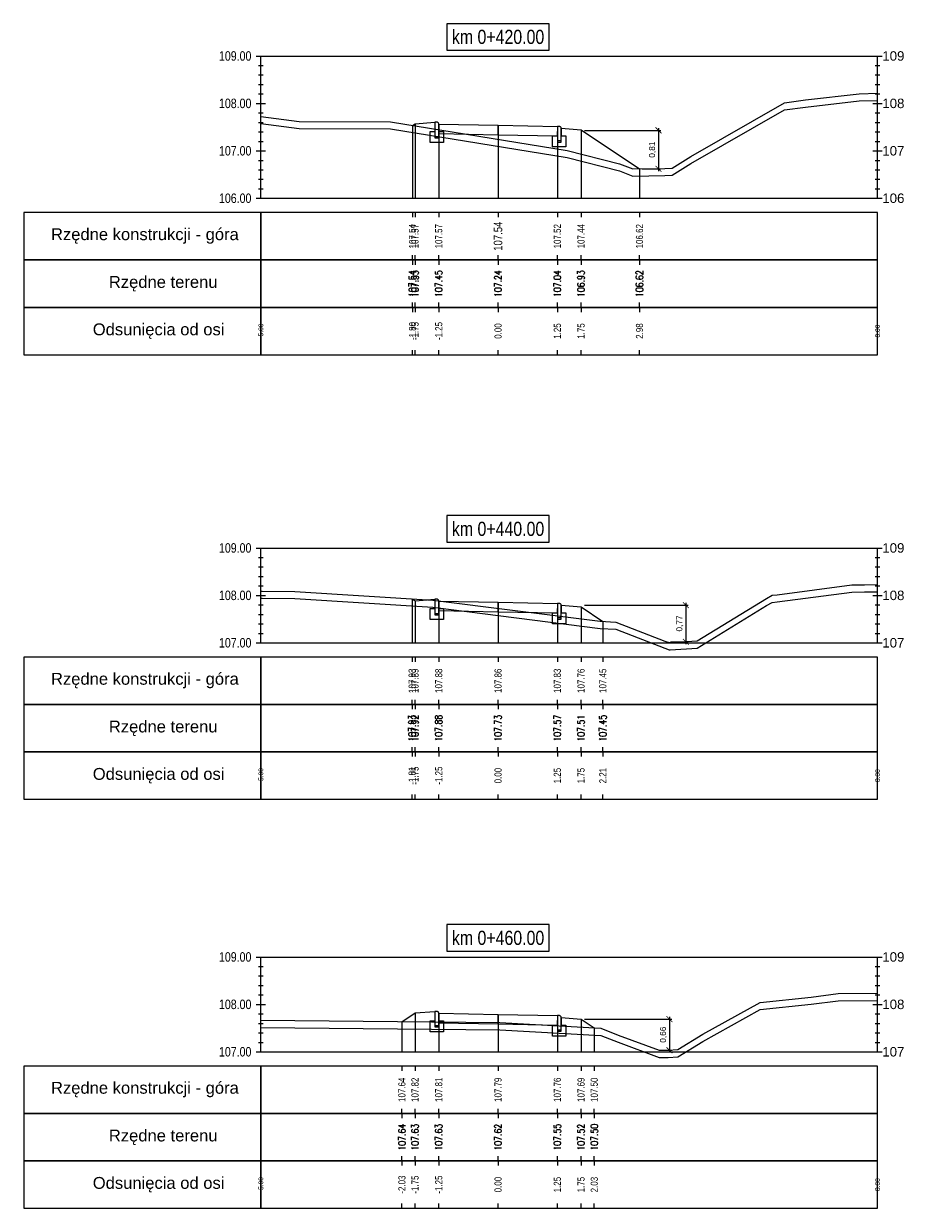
# Model space of a CAD drawing. Extents: x 7537626 to 7538805, y 5722894 to 5725486.
# Tile 25 of 90: x 7538116 to 7538135, y 5725457 to 5725482. Entities that reach past the tile are written whole.
import ezdxf

# ---------------------------------------------------------------- set-up
doc = ezdxf.new("R2010")
doc.units = 0
doc.header["$PDMODE"] = 35
doc.header["$PDSIZE"] = 0.3
for name, color, linetype in [('C-DROGI-PROFILE', 7, 'Continuous'), ('C-DROGI-PROFILE-ETYKIETY', 7, 'Continuous'), ('C-DROGI-PRZEKROJE-ETYKIETY', 7, 'Continuous'), ('C-POPRZECZKA-przekrój', 2, 'Continuous'), ('C-POPRZECZKA-widok', 1, 'Continuous')]:
    doc.layers.add(name, color=color, linetype=linetype)
for name, color, linetype, true_color in [('C-humus', 7, 'Continuous', 0x003df5), ('C-Teren', 7, 'Continuous', 0x005716), ('poprzeczki', 7, 'Continuous', 0x0000d6)]:
    doc.layers.add(name, color=color, linetype=linetype, true_color=true_color)
doc.styles.add('2mm08', font='arial.ttf', dxfattribs={"width": 0.8})
doc.styles.add('opis_50', font='arial.ttf', dxfattribs={"height": 0.125})
doc.styles.get("Standard").update_dxf_attribs({"font": 'arial.ttf'})
doc.dimstyles.new('OPIS_50', dxfattribs={"dimscale": 0.5, "dimtxt": 0.125, "dimasz": 0.25, "dimexe": 0.1, "dimexo": 0.15, "dimgap": 0.1, "dimtad": 1, "dimzin": 0, "dimtxsty": 'opis_50', "dimblk": 'ARCHTICK', "dimcen": 0.15, "dimdle": 0.1, "dimaunit": 2, "dimadec": 4, "dimazin": 0, "dimtfac": 1, "dimtmove": 0, "dimatfit": 3, "dimfxl": 1, "dimarcsym": 0})

# ---------------------------------------------------------------- blocks, each defined once
blk = doc.blocks.new('_ArchTick')
at = {"color": 0, "linetype": 'ByBlock', "const_width": 0.15}
blk.add_lwpolyline([(-0.5, -0.5), (0.5, 0.5)], dxfattribs=at)
blk = doc.blocks.new('*D56')
at = {"layer": 'Defpoints', "color": 0, "transparency": 16777216}
for p in [(7538128.014, 5725479.468), (7538129.23, 5725478.657), (7538129.646, 5725478.657)]:
    blk.add_point(p, dxfattribs=at)
at = {"layer": 'poprzeczki', "color": 0, "lineweight": -2, "transparency": 16777216}
for p, q in [((7538128.089, 5725479.468), (7538129.696, 5725479.468)), ((7538129.646, 5725479.518), (7538129.646, 5725478.607)), ((7538129.305, 5725478.657), (7538129.696, 5725478.657))]:
    blk.add_line(p, q, dxfattribs=at)
at = {"layer": 'poprzeczki', "color": 0, "lineweight": -2, "transparency": 16777216, "xscale": 0.125, "yscale": 0.125, "zscale": 0.125}
for p, rotation in [((7538129.646, 5725479.468), 90), ((7538129.646, 5725478.657), 270)]:
    blk.add_blockref('_ArchTick', p, dxfattribs=dict(at, rotation=rotation))
at = {"layer": 'poprzeczki', "color": 0, "transparency": 16777216, "insert": (7538129.521, 5725479.062), "char_height": 0.125, "attachment_point": 5, "rotation": 90, "style": 'opis_50'}
blk.add_mtext('0,81', dxfattribs=at)
blk = doc.blocks.new('*D57')
at = {"layer": 'Defpoints', "color": 0, "transparency": 16777216}
for p in [(7538128.014, 5725469.456), (7538129.825, 5725468.682), (7538130.222, 5725468.682)]:
    blk.add_point(p, dxfattribs=at)
at = {"layer": 'poprzeczki', "color": 0, "lineweight": -2, "transparency": 16777216}
for p, q in [((7538128.089, 5725469.456), (7538130.272, 5725469.456)), ((7538130.222, 5725469.506), (7538130.222, 5725468.632)), ((7538129.9, 5725468.682), (7538130.272, 5725468.682))]:
    blk.add_line(p, q, dxfattribs=at)
at = {"layer": 'poprzeczki', "color": 0, "lineweight": -2, "transparency": 16777216, "xscale": 0.125, "yscale": 0.125, "zscale": 0.125}
for p, rotation in [((7538130.222, 5725469.456), 90), ((7538130.222, 5725468.682), 270)]:
    blk.add_blockref('_ArchTick', p, dxfattribs=dict(at, rotation=rotation))
at = {"layer": 'poprzeczki', "color": 0, "transparency": 16777216, "insert": (7538130.096, 5725469.069), "char_height": 0.125, "attachment_point": 5, "rotation": 90, "style": 'opis_50'}
blk.add_mtext('0,77', dxfattribs=at)
blk = doc.blocks.new('*D58')
at = {"layer": 'Defpoints', "color": 0, "transparency": 16777216}
for p in [(7538128.014, 5725460.726), (7538129.657, 5725460.07), (7538129.877, 5725460.07)]:
    blk.add_point(p, dxfattribs=at)
at = {"layer": 'poprzeczki', "color": 0, "lineweight": -2, "transparency": 16777216}
for p, q in [((7538128.089, 5725460.726), (7538129.927, 5725460.726)), ((7538129.877, 5725460.776), (7538129.877, 5725460.02)), ((7538129.732, 5725460.07), (7538129.927, 5725460.07))]:
    blk.add_line(p, q, dxfattribs=at)
at = {"layer": 'poprzeczki', "color": 0, "lineweight": -2, "transparency": 16777216, "xscale": 0.125, "yscale": 0.125, "zscale": 0.125}
for p, rotation in [((7538129.877, 5725460.726), 90), ((7538129.877, 5725460.07), 270)]:
    blk.add_blockref('_ArchTick', p, dxfattribs=dict(at, rotation=rotation))
at = {"layer": 'poprzeczki', "color": 0, "transparency": 16777216, "insert": (7538129.752, 5725460.398), "char_height": 0.125, "attachment_point": 5, "rotation": 90, "style": 'opis_50'}
blk.add_mtext('0,66', dxfattribs=at)

msp = doc.modelspace()

# ---------------------------------------------------------------- linework, layer by layer
at = {"layer": 'C-DROGI-PROFILE', "color": 7, "linetype": 'Continuous', "lineweight": -3}
for p, q in [((7538124.461, 5725477.736), (7538124.461, 5725477.636)), ((7538124.514, 5725477.736), (7538124.514, 5725477.636)), ((7538125.014, 5725477.736), (7538125.014, 5725477.636)), ((7538126.264, 5725477.736), (7538126.264, 5725477.636)), ((7538127.514, 5725477.736), (7538127.514, 5725477.636)), ((7538128.014, 5725477.736), (7538128.014, 5725477.636)), ((7538129.246, 5725477.736), (7538129.246, 5725477.636)), ((7538124.461, 5725476.736), (7538124.461, 5725476.836)), ((7538124.461, 5725476.736), (7538124.461, 5725476.636)), ((7538124.514, 5725476.736), (7538124.514, 5725476.836)), ((7538124.514, 5725476.736), (7538124.514, 5725476.636)), ((7538125.014, 5725476.736), (7538125.014, 5725476.836)), ((7538125.014, 5725476.736), (7538125.014, 5725476.636)), ((7538126.264, 5725476.736), (7538126.264, 5725476.836)), ((7538126.264, 5725476.736), (7538126.264, 5725476.636)), ((7538127.514, 5725476.736), (7538127.514, 5725476.836)), ((7538127.514, 5725476.736), (7538127.514, 5725476.636)), ((7538128.014, 5725476.736), (7538128.014, 5725476.836)), ((7538128.014, 5725476.736), (7538128.014, 5725476.636)), ((7538129.246, 5725476.736), (7538129.246, 5725476.836)), ((7538129.246, 5725476.736), (7538129.246, 5725476.636)), ((7538124.461, 5725475.736), (7538124.461, 5725475.836)), ((7538124.461, 5725475.736), (7538124.461, 5725475.636)), ((7538124.514, 5725475.736), (7538124.514, 5725475.836)), ((7538124.514, 5725475.736), (7538124.514, 5725475.636)), ((7538125.014, 5725475.736), (7538125.014, 5725475.836)), ((7538125.014, 5725475.736), (7538125.014, 5725475.636)), ((7538126.264, 5725475.736), (7538126.264, 5725475.836)), ((7538126.264, 5725475.736), (7538126.264, 5725475.636)), ((7538127.514, 5725475.736), (7538127.514, 5725475.836)), ((7538127.514, 5725475.736), (7538127.514, 5725475.636)), ((7538128.014, 5725475.736), (7538128.014, 5725475.836)), ((7538128.014, 5725475.736), (7538128.014, 5725475.636)), ((7538129.246, 5725475.736), (7538129.246, 5725475.836)), ((7538129.246, 5725475.736), (7538129.246, 5725475.636)), ((7538124.461, 5725474.736), (7538124.461, 5725474.836)), ((7538124.514, 5725474.736), (7538124.514, 5725474.836)), ((7538125.014, 5725474.736), (7538125.014, 5725474.836)), ((7538126.264, 5725474.736), (7538126.264, 5725474.836)), ((7538127.514, 5725474.736), (7538127.514, 5725474.836)), ((7538128.014, 5725474.736), (7538128.014, 5725474.836)), ((7538129.246, 5725474.736), (7538129.246, 5725474.836)), ((7538124.453, 5725468.361), (7538124.453, 5725468.261)), ((7538124.514, 5725468.361), (7538124.514, 5725468.261)), ((7538125.014, 5725468.361), (7538125.014, 5725468.261)), ((7538126.264, 5725468.361), (7538126.264, 5725468.261)), ((7538127.514, 5725468.361), (7538127.514, 5725468.261)), ((7538128.014, 5725468.361), (7538128.014, 5725468.261)), ((7538128.472, 5725468.361), (7538128.472, 5725468.261)), ((7538124.453, 5725467.361), (7538124.453, 5725467.461)), ((7538124.514, 5725467.361), (7538124.514, 5725467.461)), ((7538125.014, 5725467.361), (7538125.014, 5725467.461)), ((7538126.264, 5725467.361), (7538126.264, 5725467.461)), ((7538127.514, 5725467.361), (7538127.514, 5725467.461)), ((7538128.014, 5725467.361), (7538128.014, 5725467.461)), ((7538128.472, 5725467.361), (7538128.472, 5725467.461)), ((7538124.453, 5725467.361), (7538124.453, 5725467.261)), ((7538124.514, 5725467.361), (7538124.514, 5725467.261)), ((7538125.014, 5725467.361), (7538125.014, 5725467.261)), ((7538126.264, 5725467.361), (7538126.264, 5725467.261)), ((7538127.514, 5725467.361), (7538127.514, 5725467.261)), ((7538128.014, 5725467.361), (7538128.014, 5725467.261)), ((7538128.472, 5725467.361), (7538128.472, 5725467.261)), ((7538124.453, 5725466.361), (7538124.453, 5725466.461)), ((7538124.514, 5725466.361), (7538124.514, 5725466.461)), ((7538125.014, 5725466.361), (7538125.014, 5725466.461)), ((7538126.264, 5725466.361), (7538126.264, 5725466.461)), ((7538127.514, 5725466.361), (7538127.514, 5725466.461)), ((7538128.014, 5725466.361), (7538128.014, 5725466.461)), ((7538128.472, 5725466.361), (7538128.472, 5725466.461)), ((7538124.453, 5725466.361), (7538124.453, 5725466.261)), ((7538124.514, 5725466.361), (7538124.514, 5725466.261)), ((7538125.014, 5725466.361), (7538125.014, 5725466.261)), ((7538126.264, 5725466.361), (7538126.264, 5725466.261)), ((7538127.514, 5725466.361), (7538127.514, 5725466.261)), ((7538128.014, 5725466.361), (7538128.014, 5725466.261)), ((7538128.472, 5725466.361), (7538128.472, 5725466.261)), ((7538124.453, 5725465.361), (7538124.453, 5725465.461)), ((7538124.514, 5725465.361), (7538124.514, 5725465.461)), ((7538125.014, 5725465.361), (7538125.014, 5725465.461)), ((7538126.264, 5725465.361), (7538126.264, 5725465.461)), ((7538127.514, 5725465.361), (7538127.514, 5725465.461)), ((7538128.014, 5725465.361), (7538128.014, 5725465.461)), ((7538128.472, 5725465.361), (7538128.472, 5725465.461)), ((7538124.238, 5725459.736), (7538124.238, 5725459.636)), ((7538124.514, 5725459.736), (7538124.514, 5725459.636)), ((7538125.014, 5725459.736), (7538125.014, 5725459.636)), ((7538126.264, 5725459.736), (7538126.264, 5725459.636)), ((7538127.514, 5725459.736), (7538127.514, 5725459.636)), ((7538128.014, 5725459.736), (7538128.014, 5725459.636)), ((7538128.293, 5725459.736), (7538128.293, 5725459.636)), ((7538124.238, 5725458.736), (7538124.238, 5725458.836)), ((7538124.238, 5725458.736), (7538124.238, 5725458.636)), ((7538124.514, 5725458.736), (7538124.514, 5725458.836)), ((7538124.514, 5725458.736), (7538124.514, 5725458.636)), ((7538125.014, 5725458.736), (7538125.014, 5725458.836)), ((7538125.014, 5725458.736), (7538125.014, 5725458.636)), ((7538126.264, 5725458.736), (7538126.264, 5725458.836)), ((7538126.264, 5725458.736), (7538126.264, 5725458.636)), ((7538127.514, 5725458.736), (7538127.514, 5725458.836)), ((7538127.514, 5725458.736), (7538127.514, 5725458.636)), ((7538128.014, 5725458.736), (7538128.014, 5725458.836)), ((7538128.014, 5725458.736), (7538128.014, 5725458.636)), ((7538128.293, 5725458.736), (7538128.293, 5725458.836)), ((7538128.293, 5725458.736), (7538128.293, 5725458.636)), ((7538124.238, 5725457.736), (7538124.238, 5725457.836)), ((7538124.238, 5725457.736), (7538124.238, 5725457.636)), ((7538124.514, 5725457.736), (7538124.514, 5725457.836)), ((7538124.514, 5725457.736), (7538124.514, 5725457.636)), ((7538125.014, 5725457.736), (7538125.014, 5725457.836)), ((7538125.014, 5725457.736), (7538125.014, 5725457.636)), ((7538126.264, 5725457.736), (7538126.264, 5725457.836)), ((7538126.264, 5725457.736), (7538126.264, 5725457.636)), ((7538127.514, 5725457.736), (7538127.514, 5725457.836)), ((7538127.514, 5725457.736), (7538127.514, 5725457.636)), ((7538128.014, 5725457.736), (7538128.014, 5725457.836)), ((7538128.014, 5725457.736), (7538128.014, 5725457.636)), ((7538128.293, 5725457.736), (7538128.293, 5725457.836)), ((7538128.293, 5725457.736), (7538128.293, 5725457.636)), ((7538124.238, 5725456.736), (7538124.238, 5725456.836)), ((7538124.514, 5725456.736), (7538124.514, 5725456.836)), ((7538125.014, 5725456.736), (7538125.014, 5725456.836)), ((7538126.264, 5725456.736), (7538126.264, 5725456.836)), ((7538127.514, 5725456.736), (7538127.514, 5725456.836)), ((7538128.014, 5725456.736), (7538128.014, 5725456.836)), ((7538128.293, 5725456.736), (7538128.293, 5725456.836))]:
    msp.add_line(p, q, dxfattribs=at)
at = {"layer": 'C-DROGI-PROFILE', "color": 1, "linetype": 'Continuous', "lineweight": -3}
for points in [[(7538121.264, 5725476.736), (7538121.264, 5725477.736), (7538116.264, 5725477.736), (7538116.264, 5725476.736)], [(7538121.264, 5725476.736), (7538134.264, 5725476.736), (7538134.264, 5725477.736), (7538121.264, 5725477.736)], [(7538121.264, 5725475.736), (7538121.264, 5725476.736), (7538116.264, 5725476.736), (7538116.264, 5725475.736)], [(7538121.264, 5725475.736), (7538134.264, 5725475.736), (7538134.264, 5725476.736), (7538121.264, 5725476.736)], [(7538121.264, 5725474.736), (7538121.264, 5725475.736), (7538116.264, 5725475.736), (7538116.264, 5725474.736)], [(7538121.264, 5725474.736), (7538134.264, 5725474.736), (7538134.264, 5725475.736), (7538121.264, 5725475.736)], [(7538121.264, 5725467.361), (7538121.264, 5725468.361), (7538116.264, 5725468.361), (7538116.264, 5725467.361)], [(7538121.264, 5725467.361), (7538134.264, 5725467.361), (7538134.264, 5725468.361), (7538121.264, 5725468.361)], [(7538121.264, 5725466.361), (7538121.264, 5725467.361), (7538116.264, 5725467.361), (7538116.264, 5725466.361)], [(7538121.264, 5725466.361), (7538134.264, 5725466.361), (7538134.264, 5725467.361), (7538121.264, 5725467.361)], [(7538121.264, 5725465.361), (7538121.264, 5725466.361), (7538116.264, 5725466.361), (7538116.264, 5725465.361)], [(7538121.264, 5725465.361), (7538134.264, 5725465.361), (7538134.264, 5725466.361), (7538121.264, 5725466.361)], [(7538121.264, 5725458.736), (7538121.264, 5725459.736), (7538116.264, 5725459.736), (7538116.264, 5725458.736)], [(7538121.264, 5725458.736), (7538134.264, 5725458.736), (7538134.264, 5725459.736), (7538121.264, 5725459.736)], [(7538121.264, 5725457.736), (7538121.264, 5725458.736), (7538116.264, 5725458.736), (7538116.264, 5725457.736)], [(7538121.264, 5725457.736), (7538134.264, 5725457.736), (7538134.264, 5725458.736), (7538121.264, 5725458.736)], [(7538121.264, 5725456.736), (7538121.264, 5725457.736), (7538116.264, 5725457.736), (7538116.264, 5725456.736)], [(7538121.264, 5725456.736), (7538134.264, 5725456.736), (7538134.264, 5725457.736), (7538121.264, 5725457.736)]]:
    msp.add_3dface(points, dxfattribs=at)
at = {"layer": 'C-DROGI-PRZEKROJE-ETYKIETY', "color": 1, "linetype": 'Continuous', "lineweight": -3}
for p, q in [((7538124.461, 5725479.573), (7538124.461, 5725478.036)), ((7538124.514, 5725479.608), (7538124.514, 5725478.036)), ((7538125.014, 5725479.602), (7538125.014, 5725478.036)), ((7538126.264, 5725479.577), (7538126.264, 5725478.036)), ((7538127.514, 5725479.552), (7538127.514, 5725478.036)), ((7538128.014, 5725479.478), (7538128.014, 5725478.036)), ((7538129.246, 5725478.657), (7538129.246, 5725478.036)), ((7538124.453, 5725469.59), (7538124.453, 5725468.661)), ((7538124.514, 5725469.549), (7538124.514, 5725468.661)), ((7538125.014, 5725469.543), (7538125.014, 5725468.661)), ((7538126.264, 5725469.518), (7538126.264, 5725468.661)), ((7538127.514, 5725469.493), (7538127.514, 5725468.661)), ((7538128.014, 5725469.419), (7538128.014, 5725468.661)), ((7538128.472, 5725469.114), (7538128.472, 5725468.661)), ((7538124.514, 5725460.856), (7538124.514, 5725460.036)), ((7538125.014, 5725460.85), (7538125.014, 5725460.036)), ((7538126.264, 5725460.825), (7538126.264, 5725460.036)), ((7538127.514, 5725460.8), (7538127.514, 5725460.036)), ((7538128.014, 5725460.726), (7538128.014, 5725460.036)), ((7538124.238, 5725460.672), (7538124.238, 5725460.036)), ((7538128.293, 5725460.541), (7538128.293, 5725460.036))]:
    msp.add_line(p, q, dxfattribs=at)
at = {"layer": 'C-humus'}
for p, q in [((7538132.304, 5725479.901), (7538132.742, 5725479.959)), ((7538132.742, 5725479.959), (7538133.876, 5725480.092)), ((7538133.876, 5725480.092), (7538134.264, 5725480.1)), ((7538130.329, 5725478.767), (7538132.304, 5725479.901)), ((7538121.264, 5725479.612), (7538122.07, 5725479.505)), ((7538122.07, 5725479.505), (7538123.998, 5725479.499)), ((7538123.998, 5725479.499), (7538127.72, 5725478.894)), ((7538127.72, 5725478.894), (7538128.825, 5725478.613)), ((7538129.933, 5725478.524), (7538130.329, 5725478.767)), ((7538128.825, 5725478.613), (7538129.105, 5725478.505)), ((7538129.105, 5725478.505), (7538129.777, 5725478.514)), ((7538129.777, 5725478.514), (7538129.933, 5725478.524)), ((7538132.149, 5725469.527), (7538133.72, 5725469.732)), ((7538133.72, 5725469.732), (7538133.987, 5725469.735)), ((7538133.987, 5725469.735), (7538134.264, 5725469.74)), ((7538121.264, 5725469.603), (7538121.288, 5725469.604)), ((7538121.288, 5725469.604), (7538121.981, 5725469.596)), ((7538121.981, 5725469.596), (7538124.887, 5725469.412)), ((7538130.462, 5725468.552), (7538131.921, 5725469.449)), ((7538131.921, 5725469.449), (7538132.042, 5725469.515)), ((7538132.042, 5725469.515), (7538132.149, 5725469.527)), ((7538124.887, 5725469.412), (7538128.416, 5725468.967)), ((7538128.416, 5725468.967), (7538128.746, 5725468.948)), ((7538128.746, 5725468.948), (7538129.779, 5725468.549)), ((7538129.779, 5725468.549), (7538129.87, 5725468.515)), ((7538129.87, 5725468.515), (7538129.89, 5725468.515)), ((7538129.89, 5725468.515), (7538130.462, 5725468.552)), ((7538131.791, 5725460.926), (7538132.866, 5725461.039)), ((7538132.866, 5725461.039), (7538133.433, 5725461.113)), ((7538133.433, 5725461.113), (7538134.264, 5725461.121)), ((7538130.58, 5725460.257), (7538131.791, 5725460.926)), ((7538121.264, 5725460.552), (7538126.302, 5725460.502)), ((7538126.302, 5725460.502), (7538128.428, 5725460.383)), ((7538128.428, 5725460.383), (7538128.798, 5725460.24)), ((7538128.798, 5725460.24), (7538129.657, 5725459.92)), ((7538130.053, 5725459.933), (7538130.58, 5725460.257)), ((7538129.657, 5725459.92), (7538129.847, 5725459.92)), ((7538129.847, 5725459.92), (7538130.053, 5725459.933))]:
    msp.add_line(p, q, dxfattribs=at)
at = {"layer": 'C-POPRZECZKA-przekrój', "color": 2, "linetype": 'Continuous', "lineweight": -3}
for p, q in [((7538124.461, 5725479.573), (7538124.514, 5725479.608)), ((7538124.514, 5725479.608), (7538124.934, 5725479.642)), ((7538124.834, 5725479.212), (7538124.834, 5725479.442)), ((7538124.834, 5725479.442), (7538124.934, 5725479.442)), ((7538124.974, 5725479.642), (7538124.934, 5725479.642)), ((7538124.934, 5725479.642), (7538124.934, 5725479.312)), ((7538124.934, 5725479.442), (7538124.934, 5725479.342)), ((7538124.98, 5725479.642), (7538124.974, 5725479.642)), ((7538124.988, 5725479.639), (7538124.98, 5725479.642)), ((7538124.996, 5725479.635), (7538124.988, 5725479.639)), ((7538125.002, 5725479.63), (7538124.996, 5725479.635)), ((7538125.007, 5725479.625), (7538125.002, 5725479.63)), ((7538125.011, 5725479.618), (7538125.007, 5725479.625)), ((7538125.013, 5725479.609), (7538125.011, 5725479.618)), ((7538125.014, 5725479.602), (7538125.013, 5725479.609)), ((7538125.014, 5725479.602), (7538126.264, 5725479.577)), ((7538125.014, 5725479.602), (7538125.015, 5725479.402)), ((7538125.014, 5725479.312), (7538125.014, 5725479.602)), ((7538125.014, 5725479.602), (7538125.014, 5725479.442)), ((7538125.014, 5725479.442), (7538125.114, 5725479.442)), ((7538125.114, 5725479.442), (7538125.114, 5725479.212)), ((7538126.264, 5725479.377), (7538126.264, 5725479.577)), ((7538126.264, 5725479.577), (7538127.514, 5725479.552)), ((7538127.514, 5725479.552), (7538127.513, 5725479.352)), ((7538127.554, 5725479.552), (7538127.514, 5725479.552)), ((7538127.514, 5725479.552), (7538127.514, 5725479.222)), ((7538127.56, 5725479.552), (7538127.554, 5725479.552)), ((7538127.568, 5725479.549), (7538127.56, 5725479.552)), ((7538127.576, 5725479.545), (7538127.568, 5725479.549)), ((7538127.582, 5725479.54), (7538127.576, 5725479.545)), ((7538127.587, 5725479.535), (7538127.582, 5725479.54)), ((7538127.591, 5725479.528), (7538127.587, 5725479.535)), ((7538127.593, 5725479.519), (7538127.591, 5725479.528)), ((7538127.594, 5725479.512), (7538127.593, 5725479.519)), ((7538127.594, 5725479.222), (7538127.594, 5725479.512)), ((7538127.594, 5725479.512), (7538127.594, 5725479.352)), ((7538127.594, 5725479.512), (7538128.014, 5725479.478)), ((7538128.014, 5725479.478), (7538129.246, 5725478.657)), ((7538125.114, 5725479.212), (7538124.834, 5725479.212)), ((7538124.934, 5725479.342), (7538125.014, 5725479.342)), ((7538124.934, 5725479.312), (7538125.014, 5725479.312)), ((7538125.015, 5725479.402), (7538126.264, 5725479.377)), ((7538126.264, 5725479.377), (7538127.513, 5725479.352)), ((7538127.414, 5725479.122), (7538127.414, 5725479.352)), ((7538127.414, 5725479.352), (7538127.514, 5725479.352)), ((7538127.514, 5725479.352), (7538127.514, 5725479.252)), ((7538127.514, 5725479.252), (7538127.594, 5725479.252)), ((7538127.514, 5725479.222), (7538127.594, 5725479.222)), ((7538127.594, 5725479.352), (7538127.694, 5725479.352)), ((7538127.694, 5725479.352), (7538127.694, 5725479.122)), ((7538127.694, 5725479.122), (7538127.414, 5725479.122)), ((7538124.453, 5725469.59), (7538124.514, 5725469.549)), ((7538124.514, 5725469.549), (7538124.934, 5725469.583)), ((7538124.974, 5725469.583), (7538124.934, 5725469.583)), ((7538124.934, 5725469.583), (7538124.934, 5725469.253)), ((7538124.98, 5725469.582), (7538124.974, 5725469.583)), ((7538124.988, 5725469.58), (7538124.98, 5725469.582)), ((7538124.996, 5725469.576), (7538124.988, 5725469.58)), ((7538125.002, 5725469.571), (7538124.996, 5725469.576)), ((7538125.007, 5725469.566), (7538125.002, 5725469.571)), ((7538125.011, 5725469.558), (7538125.007, 5725469.566)), ((7538125.013, 5725469.55), (7538125.011, 5725469.558)), ((7538125.014, 5725469.543), (7538125.013, 5725469.55)), ((7538125.014, 5725469.543), (7538126.264, 5725469.518)), ((7538125.014, 5725469.543), (7538125.015, 5725469.343)), ((7538125.014, 5725469.253), (7538125.014, 5725469.543)), ((7538125.014, 5725469.543), (7538125.014, 5725469.383)), ((7538126.264, 5725469.318), (7538126.264, 5725469.518)), ((7538126.264, 5725469.518), (7538127.514, 5725469.493)), ((7538127.514, 5725469.493), (7538127.513, 5725469.293)), ((7538127.554, 5725469.493), (7538127.514, 5725469.493)), ((7538127.514, 5725469.493), (7538127.514, 5725469.163)), ((7538127.56, 5725469.492), (7538127.554, 5725469.493)), ((7538127.568, 5725469.49), (7538127.56, 5725469.492)), ((7538127.576, 5725469.486), (7538127.568, 5725469.49)), ((7538127.582, 5725469.481), (7538127.576, 5725469.486)), ((7538127.587, 5725469.476), (7538127.582, 5725469.481)), ((7538127.591, 5725469.468), (7538127.587, 5725469.476)), ((7538127.593, 5725469.46), (7538127.591, 5725469.468)), ((7538127.594, 5725469.453), (7538127.593, 5725469.46)), ((7538127.594, 5725469.163), (7538127.594, 5725469.453)), ((7538127.594, 5725469.453), (7538127.594, 5725469.293)), ((7538127.594, 5725469.453), (7538128.014, 5725469.419)), ((7538124.834, 5725469.153), (7538124.834, 5725469.383)), ((7538124.834, 5725469.383), (7538124.934, 5725469.383)), ((7538124.934, 5725469.383), (7538124.934, 5725469.283)), ((7538124.934, 5725469.283), (7538125.014, 5725469.283)), ((7538124.934, 5725469.253), (7538125.014, 5725469.253)), ((7538125.014, 5725469.383), (7538125.114, 5725469.383)), ((7538125.015, 5725469.343), (7538126.264, 5725469.318)), ((7538125.114, 5725469.383), (7538125.114, 5725469.153)), ((7538126.264, 5725469.318), (7538127.513, 5725469.293)), ((7538127.414, 5725469.063), (7538127.414, 5725469.293)), ((7538127.414, 5725469.293), (7538127.514, 5725469.293)), ((7538127.514, 5725469.293), (7538127.514, 5725469.193)), ((7538127.514, 5725469.193), (7538127.594, 5725469.193)), ((7538127.594, 5725469.293), (7538127.694, 5725469.293)), ((7538127.694, 5725469.293), (7538127.694, 5725469.063)), ((7538128.014, 5725469.419), (7538128.472, 5725469.114)), ((7538125.114, 5725469.153), (7538124.834, 5725469.153)), ((7538127.694, 5725469.063), (7538127.414, 5725469.063)), ((7538127.514, 5725469.163), (7538127.594, 5725469.163)), ((7538124.238, 5725460.672), (7538124.514, 5725460.856)), ((7538124.514, 5725460.856), (7538124.934, 5725460.89)), ((7538124.974, 5725460.89), (7538124.934, 5725460.89)), ((7538124.934, 5725460.89), (7538124.934, 5725460.56)), ((7538124.98, 5725460.89), (7538124.974, 5725460.89)), ((7538124.988, 5725460.888), (7538124.98, 5725460.89)), ((7538124.996, 5725460.883), (7538124.988, 5725460.888)), ((7538125.002, 5725460.878), (7538124.996, 5725460.883)), ((7538125.007, 5725460.873), (7538125.002, 5725460.878)), ((7538125.011, 5725460.866), (7538125.007, 5725460.873)), ((7538125.013, 5725460.857), (7538125.011, 5725460.866)), ((7538125.014, 5725460.85), (7538125.013, 5725460.857)), ((7538125.014, 5725460.85), (7538126.264, 5725460.825)), ((7538125.014, 5725460.85), (7538125.015, 5725460.65)), ((7538125.014, 5725460.56), (7538125.014, 5725460.85)), ((7538125.014, 5725460.85), (7538125.014, 5725460.69)), ((7538126.264, 5725460.625), (7538126.264, 5725460.825)), ((7538126.264, 5725460.825), (7538127.514, 5725460.8)), ((7538127.514, 5725460.8), (7538127.513, 5725460.6)), ((7538127.554, 5725460.8), (7538127.514, 5725460.8)), ((7538127.514, 5725460.8), (7538127.514, 5725460.47)), ((7538127.56, 5725460.8), (7538127.554, 5725460.8)), ((7538127.568, 5725460.798), (7538127.56, 5725460.8)), ((7538127.576, 5725460.793), (7538127.568, 5725460.798)), ((7538127.582, 5725460.788), (7538127.576, 5725460.793)), ((7538127.587, 5725460.783), (7538127.582, 5725460.788)), ((7538127.591, 5725460.776), (7538127.587, 5725460.783)), ((7538127.593, 5725460.767), (7538127.591, 5725460.776)), ((7538127.594, 5725460.76), (7538127.593, 5725460.767)), ((7538127.594, 5725460.47), (7538127.594, 5725460.76)), ((7538127.594, 5725460.76), (7538127.594, 5725460.6)), ((7538127.594, 5725460.76), (7538128.014, 5725460.726)), ((7538128.014, 5725460.726), (7538128.293, 5725460.541)), ((7538124.834, 5725460.46), (7538124.834, 5725460.69)), ((7538124.834, 5725460.69), (7538124.934, 5725460.69)), ((7538125.114, 5725460.46), (7538124.834, 5725460.46)), ((7538124.934, 5725460.69), (7538124.934, 5725460.59)), ((7538124.934, 5725460.59), (7538125.014, 5725460.59)), ((7538124.934, 5725460.56), (7538125.014, 5725460.56)), ((7538125.014, 5725460.69), (7538125.114, 5725460.69)), ((7538125.015, 5725460.65), (7538126.264, 5725460.625)), ((7538125.114, 5725460.69), (7538125.114, 5725460.46)), ((7538126.264, 5725460.625), (7538127.513, 5725460.6)), ((7538127.414, 5725460.37), (7538127.414, 5725460.6)), ((7538127.414, 5725460.6), (7538127.514, 5725460.6)), ((7538127.514, 5725460.6), (7538127.514, 5725460.5)), ((7538127.514, 5725460.5), (7538127.594, 5725460.5)), ((7538127.514, 5725460.47), (7538127.594, 5725460.47)), ((7538127.594, 5725460.6), (7538127.694, 5725460.6)), ((7538127.694, 5725460.6), (7538127.694, 5725460.37)), ((7538127.694, 5725460.37), (7538127.414, 5725460.37))]:
    msp.add_line(p, q, dxfattribs=at)
at = {"layer": 'C-POPRZECZKA-widok', "color": 1, "linetype": 'Continuous', "lineweight": -3}
for p, q in [((7538121.164, 5725481.036), (7538134.364, 5725481.036)), ((7538121.264, 5725478.036), (7538121.264, 5725481.036)), ((7538134.264, 5725478.036), (7538134.264, 5725481.036)), ((7538121.214, 5725480.836), (7538121.314, 5725480.836)), ((7538134.214, 5725480.836), (7538134.314, 5725480.836)), ((7538121.214, 5725480.636), (7538121.314, 5725480.636)), ((7538121.214, 5725480.436), (7538121.314, 5725480.436)), ((7538134.214, 5725480.636), (7538134.314, 5725480.636)), ((7538134.214, 5725480.436), (7538134.314, 5725480.436)), ((7538121.214, 5725480.236), (7538121.314, 5725480.236)), ((7538134.214, 5725480.236), (7538134.314, 5725480.236)), ((7538121.164, 5725480.036), (7538121.364, 5725480.036)), ((7538121.214, 5725480.036), (7538121.314, 5725480.036)), ((7538134.164, 5725480.036), (7538134.364, 5725480.036)), ((7538134.214, 5725480.036), (7538134.314, 5725480.036)), ((7538121.214, 5725479.836), (7538121.314, 5725479.836)), ((7538134.214, 5725479.836), (7538134.314, 5725479.836)), ((7538121.214, 5725479.636), (7538121.314, 5725479.636)), ((7538121.214, 5725479.436), (7538121.314, 5725479.436)), ((7538134.214, 5725479.636), (7538134.314, 5725479.636)), ((7538134.214, 5725479.436), (7538134.314, 5725479.436)), ((7538121.214, 5725479.236), (7538121.314, 5725479.236)), ((7538134.214, 5725479.236), (7538134.314, 5725479.236)), ((7538121.164, 5725479.036), (7538121.364, 5725479.036)), ((7538121.214, 5725479.036), (7538121.314, 5725479.036)), ((7538134.164, 5725479.036), (7538134.364, 5725479.036)), ((7538134.214, 5725479.036), (7538134.314, 5725479.036)), ((7538121.214, 5725478.836), (7538121.314, 5725478.836)), ((7538134.214, 5725478.836), (7538134.314, 5725478.836)), ((7538121.214, 5725478.636), (7538121.314, 5725478.636)), ((7538121.214, 5725478.436), (7538121.314, 5725478.436)), ((7538134.214, 5725478.636), (7538134.314, 5725478.636)), ((7538134.214, 5725478.436), (7538134.314, 5725478.436)), ((7538121.214, 5725478.236), (7538121.314, 5725478.236)), ((7538134.214, 5725478.236), (7538134.314, 5725478.236)), ((7538121.164, 5725478.036), (7538134.364, 5725478.036)), ((7538121.164, 5725470.661), (7538134.364, 5725470.661)), ((7538121.214, 5725470.461), (7538121.314, 5725470.461)), ((7538121.264, 5725468.661), (7538121.264, 5725470.661)), ((7538134.214, 5725470.461), (7538134.314, 5725470.461)), ((7538134.264, 5725468.661), (7538134.264, 5725470.661)), ((7538121.214, 5725470.261), (7538121.314, 5725470.261)), ((7538134.214, 5725470.261), (7538134.314, 5725470.261)), ((7538121.214, 5725470.061), (7538121.314, 5725470.061)), ((7538134.214, 5725470.061), (7538134.314, 5725470.061)), ((7538121.214, 5725469.861), (7538121.314, 5725469.861)), ((7538134.214, 5725469.861), (7538134.314, 5725469.861)), ((7538121.164, 5725469.661), (7538121.364, 5725469.661)), ((7538121.214, 5725469.661), (7538121.314, 5725469.661)), ((7538121.214, 5725469.461), (7538121.314, 5725469.461)), ((7538134.164, 5725469.661), (7538134.364, 5725469.661)), ((7538134.214, 5725469.661), (7538134.314, 5725469.661)), ((7538134.214, 5725469.461), (7538134.314, 5725469.461)), ((7538121.214, 5725469.261), (7538121.314, 5725469.261)), ((7538134.214, 5725469.261), (7538134.314, 5725469.261)), ((7538121.214, 5725469.061), (7538121.314, 5725469.061)), ((7538134.214, 5725469.061), (7538134.314, 5725469.061)), ((7538121.214, 5725468.861), (7538121.314, 5725468.861)), ((7538134.214, 5725468.861), (7538134.314, 5725468.861)), ((7538121.164, 5725468.661), (7538134.364, 5725468.661)), ((7538121.164, 5725462.036), (7538134.364, 5725462.036)), ((7538121.264, 5725460.036), (7538121.264, 5725462.036)), ((7538134.264, 5725460.036), (7538134.264, 5725462.036)), ((7538121.214, 5725461.836), (7538121.314, 5725461.836)), ((7538134.214, 5725461.836), (7538134.314, 5725461.836)), ((7538121.214, 5725461.636), (7538121.314, 5725461.636)), ((7538134.214, 5725461.636), (7538134.314, 5725461.636)), ((7538121.214, 5725461.436), (7538121.314, 5725461.436)), ((7538121.214, 5725461.236), (7538121.314, 5725461.236)), ((7538134.214, 5725461.436), (7538134.314, 5725461.436)), ((7538134.214, 5725461.236), (7538134.314, 5725461.236)), ((7538121.164, 5725461.036), (7538121.364, 5725461.036)), ((7538121.214, 5725461.036), (7538121.314, 5725461.036)), ((7538134.164, 5725461.036), (7538134.364, 5725461.036)), ((7538134.214, 5725461.036), (7538134.314, 5725461.036)), ((7538121.214, 5725460.836), (7538121.314, 5725460.836)), ((7538134.214, 5725460.836), (7538134.314, 5725460.836)), ((7538121.214, 5725460.636), (7538121.314, 5725460.636)), ((7538134.214, 5725460.636), (7538134.314, 5725460.636)), ((7538121.214, 5725460.436), (7538121.314, 5725460.436)), ((7538121.214, 5725460.236), (7538121.314, 5725460.236)), ((7538134.214, 5725460.436), (7538134.314, 5725460.436)), ((7538134.214, 5725460.236), (7538134.314, 5725460.236)), ((7538121.164, 5725460.036), (7538134.364, 5725460.036))]:
    msp.add_line(p, q, dxfattribs=at)
at = {"layer": 'C-POPRZECZKA-widok', "color": 3, "linetype": 'Continuous', "lineweight": -3}
for points in [[(7538125.184, 5725481.161), (7538127.344, 5725481.161), (7538127.344, 5725481.718), (7538125.184, 5725481.718)], [(7538125.184, 5725470.786), (7538127.344, 5725470.786), (7538127.344, 5725471.343), (7538125.184, 5725471.343)], [(7538125.184, 5725462.161), (7538127.344, 5725462.161), (7538127.344, 5725462.718), (7538125.184, 5725462.718)]]:
    msp.add_3dface(points, dxfattribs=at)
at = {"layer": 'C-Teren'}
for p, q in [((7538132.742, 5725480.109), (7538133.876, 5725480.242)), ((7538133.876, 5725480.242), (7538134.264, 5725480.25)), ((7538130.329, 5725478.917), (7538132.304, 5725480.051)), ((7538132.304, 5725480.051), (7538132.742, 5725480.109)), ((7538121.264, 5725479.762), (7538122.07, 5725479.655)), ((7538122.07, 5725479.655), (7538123.998, 5725479.649)), ((7538123.998, 5725479.649), (7538127.72, 5725479.044)), ((7538127.72, 5725479.044), (7538128.825, 5725478.763)), ((7538128.825, 5725478.763), (7538129.105, 5725478.655)), ((7538129.933, 5725478.674), (7538130.329, 5725478.917)), ((7538129.105, 5725478.655), (7538129.777, 5725478.664)), ((7538129.777, 5725478.664), (7538129.933, 5725478.674)), ((7538121.264, 5725469.753), (7538121.288, 5725469.754)), ((7538121.288, 5725469.754), (7538121.981, 5725469.746)), ((7538121.981, 5725469.746), (7538124.887, 5725469.562)), ((7538132.149, 5725469.677), (7538133.72, 5725469.882)), ((7538133.72, 5725469.882), (7538133.987, 5725469.885)), ((7538133.987, 5725469.885), (7538134.264, 5725469.89)), ((7538124.887, 5725469.562), (7538128.416, 5725469.117)), ((7538130.462, 5725468.702), (7538131.921, 5725469.599)), ((7538131.921, 5725469.599), (7538132.042, 5725469.665)), ((7538132.042, 5725469.665), (7538132.149, 5725469.677)), ((7538128.416, 5725469.117), (7538128.746, 5725469.098)), ((7538128.746, 5725469.098), (7538129.779, 5725468.699)), ((7538129.779, 5725468.699), (7538129.87, 5725468.665)), ((7538129.89, 5725468.665), (7538130.462, 5725468.702)), ((7538129.87, 5725468.665), (7538129.89, 5725468.665)), ((7538132.866, 5725461.189), (7538133.433, 5725461.263)), ((7538133.433, 5725461.263), (7538134.264, 5725461.271)), ((7538130.58, 5725460.407), (7538131.791, 5725461.076)), ((7538131.791, 5725461.076), (7538132.866, 5725461.189)), ((7538121.264, 5725460.702), (7538126.302, 5725460.652)), ((7538126.302, 5725460.652), (7538128.428, 5725460.533)), ((7538128.428, 5725460.533), (7538128.798, 5725460.39)), ((7538128.798, 5725460.39), (7538129.657, 5725460.07)), ((7538130.053, 5725460.083), (7538130.58, 5725460.407)), ((7538129.657, 5725460.07), (7538129.847, 5725460.07)), ((7538129.847, 5725460.07), (7538130.053, 5725460.083))]:
    msp.add_line(p, q, dxfattribs=at)

# ---------------------------------------------------------------- texts
at = {"layer": 'C-DROGI-PROFILE', "color": 2}
for s, p in [('Rzędne konstrukcji - góra', (7538116.839, 5725477.153)), ('Rzędne terenu', (7538118.059, 5725476.147)), ('Odsunięcia od osi', (7538117.72, 5725475.147)), ('Rzędne konstrukcji - góra', (7538116.839, 5725467.778)), ('Rzędne terenu', (7538118.059, 5725466.772)), ('Odsunięcia od osi', (7538117.72, 5725465.772)), ('Rzędne konstrukcji - góra', (7538116.839, 5725459.153)), ('Rzędne terenu', (7538118.059, 5725458.147)), ('Odsunięcia od osi', (7538117.72, 5725457.147))]:
    msp.add_text(s, height=0.25, dxfattribs=at).set_placement(p)
at = {"layer": 'C-DROGI-PROFILE-ETYKIETY', "color": 1, "linetype": 'Continuous', "lineweight": -3, "attachment_point": 5, "rotation": 90, "style": '2mm08'}
for s, insert, char_height in [('107.54', (7538124.461, 5725477.236), 0.15), ('107.57', (7538124.514, 5725477.236), 0.15), ('107.57', (7538125.014, 5725477.236), 0.15), ('107.54', (7538126.264, 5725477.236), 0.18), ('107.52', (7538127.514, 5725477.236), 0.15), ('107.44', (7538128.014, 5725477.236), 0.15), ('106.62', (7538129.246, 5725477.236), 0.15), ('{\\Fsimplex.shx|c238;107.54}', (7538124.461, 5725476.236), 0.15), ('{\\Fsimplex.shx|c238;107.53}', (7538124.514, 5725476.236), 0.15), ('{\\Fsimplex.shx|c238;107.45}', (7538125.014, 5725476.236), 0.15), ('{\\Fsimplex.shx|c238;107.24}', (7538126.264, 5725476.236), 0.15), ('{\\Fsimplex.shx|c238;107.04}', (7538127.514, 5725476.236), 0.15), ('{\\Fsimplex.shx|c238;106.93}', (7538128.014, 5725476.236), 0.15), ('{\\Fsimplex.shx|c238;106.62}', (7538129.246, 5725476.236), 0.15), ('-1.80', (7538124.461, 5725475.236), 0.15), ('-1.75', (7538124.514, 5725475.236), 0.15), ('-1.25', (7538125.014, 5725475.236), 0.15), ('0.00', (7538126.264, 5725475.236), 0.15), ('1.25', (7538127.514, 5725475.236), 0.15), ('1.75', (7538128.014, 5725475.236), 0.15), ('2.98', (7538129.246, 5725475.236), 0.15), ('107.93', (7538124.453, 5725467.861), 0.15), ('107.89', (7538124.514, 5725467.861), 0.15), ('107.88', (7538125.014, 5725467.861), 0.15), ('107.86', (7538126.264, 5725467.861), 0.15), ('107.83', (7538127.514, 5725467.861), 0.15), ('107.76', (7538128.014, 5725467.861), 0.15), ('107.45', (7538128.472, 5725467.861), 0.15), ('{\\Fsimplex.shx|c238;107.93}', (7538124.453, 5725466.861), 0.15), ('{\\Fsimplex.shx|c238;107.92}', (7538124.514, 5725466.861), 0.15), ('{\\Fsimplex.shx|c238;107.88}', (7538125.014, 5725466.861), 0.15), ('{\\Fsimplex.shx|c238;107.73}', (7538126.264, 5725466.861), 0.15), ('{\\Fsimplex.shx|c238;107.57}', (7538127.514, 5725466.861), 0.15), ('{\\Fsimplex.shx|c238;107.51}', (7538128.014, 5725466.861), 0.15), ('{\\Fsimplex.shx|c238;107.45}', (7538128.472, 5725466.861), 0.15), ('-1.81', (7538124.453, 5725465.861), 0.15), ('-1.75', (7538124.514, 5725465.861), 0.15), ('-1.25', (7538125.014, 5725465.861), 0.15), ('0.00', (7538126.264, 5725465.861), 0.15), ('1.25', (7538127.514, 5725465.861), 0.15), ('1.75', (7538128.014, 5725465.861), 0.15), ('2.21', (7538128.472, 5725465.861), 0.15), ('107.64', (7538124.238, 5725459.236), 0.15), ('107.82', (7538124.514, 5725459.236), 0.15), ('107.81', (7538125.014, 5725459.236), 0.15), ('107.79', (7538126.264, 5725459.236), 0.15), ('107.76', (7538127.514, 5725459.236), 0.15), ('107.69', (7538128.014, 5725459.236), 0.15), ('107.50', (7538128.293, 5725459.236), 0.15), ('{\\Fsimplex.shx|c238;107.64}', (7538124.238, 5725458.236), 0.15), ('{\\Fsimplex.shx|c238;107.63}', (7538124.514, 5725458.236), 0.15), ('{\\Fsimplex.shx|c238;107.63}', (7538125.014, 5725458.236), 0.15), ('{\\Fsimplex.shx|c238;107.62}', (7538126.264, 5725458.236), 0.15), ('{\\Fsimplex.shx|c238;107.55}', (7538127.514, 5725458.236), 0.15), ('{\\Fsimplex.shx|c238;107.52}', (7538128.014, 5725458.236), 0.15), ('{\\Fsimplex.shx|c238;107.50}', (7538128.293, 5725458.236), 0.15), ('-2.03', (7538124.238, 5725457.236), 0.15), ('-1.75', (7538124.514, 5725457.236), 0.15), ('-1.25', (7538125.014, 5725457.236), 0.15), ('0.00', (7538126.264, 5725457.236), 0.15), ('1.25', (7538127.514, 5725457.236), 0.15), ('1.75', (7538128.014, 5725457.236), 0.15), ('2.03', (7538128.293, 5725457.236), 0.15)]:
    msp.add_mtext(s, dxfattribs=dict(at, insert=insert, char_height=char_height))
at = {"layer": 'C-DROGI-PROFILE-ETYKIETY', "color": 7, "linetype": 'Continuous', "lineweight": -3, "char_height": 0.1, "attachment_point": 5, "rotation": 90, "style": '2mm08'}
for s, insert in [('-5.00', (7538121.264, 5725475.236)), ('8.00', (7538134.264, 5725475.236)), ('-5.00', (7538121.264, 5725465.861)), ('8.00', (7538134.264, 5725465.861)), ('-5.00', (7538121.264, 5725457.236)), ('8.00', (7538134.264, 5725457.236))]:
    msp.add_mtext(s, dxfattribs=dict(at, insert=insert))
at = {"layer": 'C-POPRZECZKA-widok', "color": 3, "linetype": 'Continuous', "lineweight": -3, "char_height": 0.3, "attachment_point": 8, "style": '2mm08'}
for s, insert in [('km 0+420.00', (7538126.264, 5725481.286)), ('km 0+440.00', (7538126.264, 5725470.911)), ('km 0+460.00', (7538126.264, 5725462.286))]:
    msp.add_mtext(s, dxfattribs=dict(at, insert=insert))
at = {"layer": 'C-POPRZECZKA-widok', "color": 1, "linetype": 'Continuous', "lineweight": -3, "char_height": 0.2, "attachment_point": 6, "style": '2mm08'}
for s, insert in [('109.00', (7538121.064, 5725481.036)), ('108.00', (7538121.064, 5725480.036)), ('107.00', (7538121.064, 5725479.036)), ('106.00', (7538121.064, 5725478.036)), ('109.00', (7538121.064, 5725470.661)), ('108.00', (7538121.064, 5725469.661)), ('107.00', (7538121.064, 5725468.661)), ('109.00', (7538121.064, 5725462.036)), ('108.00', (7538121.064, 5725461.036)), ('107.00', (7538121.064, 5725460.036))]:
    msp.add_mtext(s, dxfattribs=dict(at, insert=insert))
at = {"layer": 'C-POPRZECZKA-widok', "color": 1, "linetype": 'Continuous', "lineweight": -3, "char_height": 0.2, "attachment_point": 4}
for s, insert in [('109', (7538134.364, 5725481.036)), ('108', (7538134.364, 5725480.036)), ('107', (7538134.364, 5725479.036)), ('106', (7538134.364, 5725478.036)), ('109', (7538134.364, 5725470.661)), ('108', (7538134.364, 5725469.661)), ('107', (7538134.364, 5725468.661)), ('109', (7538134.364, 5725462.036)), ('108', (7538134.364, 5725461.036)), ('107', (7538134.364, 5725460.036))]:
    msp.add_mtext(s, dxfattribs=dict(at, insert=insert))

# ---------------------------------------------------------------- dimensions: what is measured, and where the dimension line sits
at = {"layer": 'poprzeczki'}
for base, p1, p2, picture, middle in [((7538129.646, 5725478.657), (7538128.014, 5725479.468), (7538129.23, 5725478.657), '*D56', (7538129.521, 5725479.062)), ((7538130.222, 5725468.682), (7538128.014, 5725469.456), (7538129.825, 5725468.682), '*D57', (7538130.096, 5725469.069)), ((7538129.877, 5725460.07), (7538128.014, 5725460.726), (7538129.657, 5725460.07), '*D58', (7538129.752, 5725460.398))]:
    dim = msp.add_linear_dim(base=base, p1=p1, p2=p2, angle=90, dimstyle='OPIS_50', dxfattribs=at)
    dim.commit()
    dim.dimension.update_dxf_attribs({"geometry": picture, "text_midpoint": middle})

doc.saveas('drawing.dxf')
